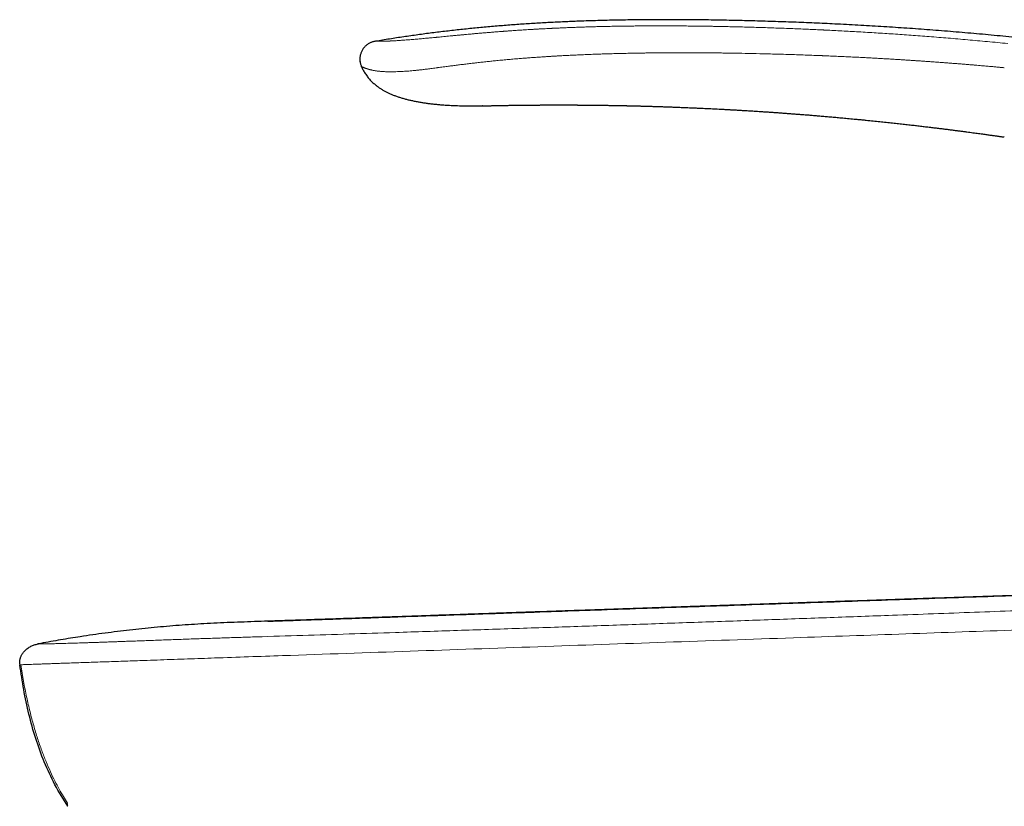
# Model space of a CAD drawing. Header units: millimetres. Extents: x 8 to 763, y 12 to 751.
# Tile 13 of 100: x 27 to 107, y 647 to 711. Entities that reach past the tile are written whole.
import ezdxf

# ---------------------------------------------------------------- set-up
doc = ezdxf.new("R2010")
doc.units = ezdxf.units.MM

msp = doc.modelspace()

# ---------------------------------------------------------------- linework, layer by layer
at = {"color": 7, "linetype": 'Continuous', "lineweight": 30}
for p, q in [((54.914, 707.567), (54.931, 707.524)), ((54.934, 707.523), (54.931, 707.524)), ((28.602, 660.55), (28.645, 660.557)), ((28.602, 660.55), (28.603, 660.55)), ((28.607, 660.55), (28.603, 660.55))]:
    msp.add_line(p, q, dxfattribs=at)
at = {"color": 7, "linetype": 'Continuous', "lineweight": 30, "flags": 128}
msp.add_lwpolyline([(64.787, 704.333), (64.787, 704.333), (64.786, 704.333), (64.786, 704.333), (64.784, 704.333), (64.783, 704.333), (64.782, 704.333), (64.782, 704.333), (64.782, 704.333), (64.783, 704.333), (64.783, 704.333), (64.784, 704.333), (64.784, 704.333), (64.784, 704.333), (64.784, 704.333)], dxfattribs=at)
at = {"color": 7, "linetype": 'Continuous', "lineweight": 30}
for points, knots in [([(163.95, 698.121), (163.432, 698.29), (162.397, 698.629), (160.841, 699.124), (159.285, 699.608), (157.728, 700.083), (156.17, 700.546), (154.52, 701.026), (152.776, 701.521), (150.938, 702.027), (149.1, 702.519), (147.248, 703), (145.382, 703.47), (143.503, 703.928), (141.623, 704.372), (139.742, 704.801), (137.86, 705.216), (135.977, 705.616), (134.093, 706.002), (132.208, 706.374), (130.321, 706.732), (128.434, 707.076), (126.545, 707.406), (124.655, 707.722), (122.764, 708.024), (120.924, 708.304), (119.135, 708.564), (117.398, 708.805), (115.659, 709.035), (113.92, 709.254), (112.179, 709.461), (110.386, 709.663), (108.54, 709.859), (106.641, 710.047), (104.741, 710.222), (102.839, 710.384), (100.947, 710.532), (99.065, 710.667), (97.193, 710.789), (95.319, 710.899), (93.51, 710.993), (91.767, 711.073), (90.09, 711.141), (88.411, 711.2), (86.731, 711.249), (85.05, 711.289), (83.367, 711.32), (81.684, 711.339), (80.058, 711.347), (78.491, 711.344), (76.981, 711.33), (75.472, 711.305), (73.963, 711.267), (72.563, 711.22), (71.271, 711.166), (70.088, 711.107), (68.905, 711.039), (67.723, 710.961), (66.543, 710.873), (65.364, 710.774), (64.186, 710.664), (63.009, 710.543), (61.834, 710.41), (60.668, 710.267), (59.509, 710.114), (58.36, 709.95), (57.212, 709.775), (56.448, 709.649), (56.065, 709.587)], [0, 0, 0, 0, 0.014954, 0.029882, 0.044786, 0.059666, 0.074523, 0.089358, 0.106815, 0.124244, 0.141646, 0.159023, 0.176729, 0.194412, 0.212073, 0.229712, 0.247332, 0.264934, 0.282519, 0.300089, 0.317644, 0.335187, 0.352717, 0.370238, 0.38775, 0.405254, 0.421293, 0.437328, 0.45336, 0.469388, 0.485415, 0.501442, 0.518887, 0.536333, 0.553781, 0.571233, 0.58869, 0.605839, 0.622995, 0.640158, 0.65733, 0.672669, 0.688018, 0.703375, 0.718744, 0.734122, 0.749508, 0.764901, 0.7803, 0.7941, 0.807901, 0.821703, 0.835502, 0.849299, 0.860136, 0.87097, 0.881802, 0.892629, 0.903453, 0.914274, 0.925091, 0.935905, 0.946716, 0.957526, 0.968143, 0.97876, 0.989379, 1, 1, 1, 1]), ([(56.065, 709.587), (56.034, 709.581), (55.97, 709.571), (55.873, 709.55), (55.774, 709.521), (55.673, 709.482), (55.572, 709.433), (55.471, 709.373), (55.372, 709.303), (55.278, 709.224), (55.189, 709.138), (55.109, 709.045), (55.037, 708.946), (54.975, 708.844), (54.923, 708.738), (54.879, 708.63), (54.844, 708.521), (54.817, 708.409), (54.799, 708.298), (54.79, 708.186), (54.791, 708.075), (54.798, 707.982), (54.809, 707.926), (54.812, 707.907)], [0, 0, 0, 0, 0.041157, 0.083329, 0.127257, 0.173339, 0.221656, 0.271986, 0.323872, 0.376699, 0.429806, 0.482592, 0.534627, 0.585747, 0.636092, 0.685879, 0.735188, 0.784012, 0.832326, 0.880151, 0.927598, 0.974908, 1, 1, 1, 1]), ([(54.806, 707.942), (54.811, 707.909), (54.823, 707.838), (54.853, 707.73), (54.89, 707.624), (54.918, 707.556), (54.931, 707.524)], [0, 0, 0, 0, 0.231716, 0.493991, 0.764032, 1, 1, 1, 1]), ([(54.934, 707.523), (54.938, 707.513), (54.964, 707.447), (55.019, 707.333), (55.098, 707.182), (55.181, 707.04), (55.273, 706.899), (55.373, 706.759), (55.481, 706.622), (55.59, 706.496), (55.697, 706.381), (55.807, 706.271), (55.918, 706.168), (56.028, 706.072), (56.134, 705.986), (56.233, 705.91), (56.359, 705.819), (56.517, 705.713), (56.716, 705.591), (56.929, 705.475), (57.155, 705.365), (57.393, 705.26), (57.643, 705.162), (57.901, 705.071), (58.168, 704.986), (58.441, 704.908), (58.716, 704.837), (59.001, 704.77), (59.296, 704.708), (59.599, 704.651), (59.898, 704.601), (60.192, 704.558), (60.44, 704.525), (60.643, 704.501), (60.801, 704.483), (60.959, 704.467), (61.116, 704.451), (61.277, 704.437), (61.446, 704.423), (61.637, 704.408), (61.852, 704.393), (62.09, 704.379), (62.344, 704.366), (62.612, 704.355), (62.895, 704.345), (63.187, 704.337), (63.487, 704.332), (63.794, 704.328), (64.114, 704.327), (64.448, 704.329), (64.674, 704.332), (64.79, 704.333)], [0, 0, 0, 0, 0.003134, 0.019258, 0.034831, 0.049868, 0.064377, 0.081094, 0.097056, 0.11226, 0.126703, 0.140378, 0.154775, 0.168195, 0.180631, 0.19208, 0.20259, 0.22316, 0.24438, 0.26668, 0.289704, 0.313469, 0.337981, 0.363236, 0.388746, 0.414907, 0.440999, 0.46666, 0.495416, 0.523646, 0.551361, 0.578567, 0.605268, 0.620034, 0.63464, 0.649089, 0.663378, 0.677948, 0.693499, 0.710039, 0.730586, 0.752478, 0.775715, 0.800294, 0.826211, 0.853465, 0.880389, 0.908503, 0.937809, 0.968308, 1, 1, 1, 1]), ([(64.784, 704.333), (64.785, 704.333), (64.787, 704.333), (64.806, 704.333), (64.836, 704.334), (64.877, 704.335), (64.931, 704.336), (64.996, 704.338), (65.072, 704.34), (65.158, 704.342), (65.255, 704.344), (65.362, 704.347), (65.479, 704.349), (65.606, 704.352), (65.742, 704.355), (65.888, 704.358), (66.044, 704.361), (66.209, 704.364), (66.384, 704.367), (66.566, 704.371), (66.754, 704.374), (66.947, 704.377), (67.126, 704.38), (67.243, 704.382), (67.291, 704.382)], [0, 0, 0, 0, 0.046369, 0.092636, 0.138918, 0.185332, 0.231992, 0.279015, 0.325893, 0.372363, 0.418539, 0.464537, 0.510474, 0.55647, 0.602079, 0.647616, 0.693208, 0.738985, 0.785071, 0.83159, 0.876929, 0.922437, 0.968215, 1, 1, 1, 1]), ([(67.281, 704.382), (67.297, 704.382), (67.324, 704.382), (67.362, 704.383), (67.395, 704.383), (67.423, 704.384), (67.448, 704.384), (67.472, 704.384), (67.503, 704.385), (67.544, 704.385), (67.593, 704.386), (67.638, 704.387), (67.683, 704.387), (67.731, 704.388), (67.782, 704.389), (67.835, 704.389), (67.885, 704.39), (67.94, 704.391), (68.006, 704.391), (68.074, 704.392), (68.148, 704.393), (68.217, 704.394), (68.294, 704.395), (68.366, 704.395), (68.448, 704.396), (68.54, 704.397), (68.636, 704.398), (68.728, 704.399), (68.811, 704.399), (68.903, 704.4), (68.993, 704.401), (69.066, 704.401), (69.117, 704.402), (69.151, 704.402), (69.184, 704.402), (69.218, 704.402), (69.258, 704.403), (69.306, 704.403), (69.368, 704.403), (69.441, 704.404), (69.516, 704.404), (69.584, 704.404), (69.644, 704.405), (69.694, 704.405), (69.736, 704.405), (69.771, 704.405), (69.802, 704.405), (69.835, 704.406), (69.87, 704.406), (69.911, 704.406), (69.96, 704.406), (70.02, 704.406), (70.092, 704.407), (70.174, 704.407), (70.268, 704.407), (70.369, 704.407), (70.477, 704.407), (70.59, 704.408), (70.708, 704.408), (70.826, 704.408), (70.939, 704.408), (71.047, 704.408), (71.16, 704.408), (71.278, 704.408), (71.398, 704.408), (71.507, 704.407), (71.6, 704.407), (71.679, 704.407), (71.746, 704.407), (71.809, 704.407), (71.869, 704.406), (71.924, 704.406), (71.976, 704.406), (72.03, 704.406), (72.089, 704.406), (72.148, 704.405), (72.204, 704.405), (72.258, 704.405), (72.308, 704.405), (72.355, 704.404), (72.399, 704.404), (72.445, 704.404), (72.496, 704.404), (72.553, 704.403), (72.626, 704.403), (72.717, 704.402), (72.827, 704.402), (72.941, 704.401), (73.052, 704.4), (73.152, 704.399), (73.244, 704.398), (73.326, 704.398), (73.406, 704.397), (73.49, 704.396), (73.581, 704.395), (73.696, 704.394), (73.831, 704.393), (73.992, 704.391), (74.155, 704.389), (74.316, 704.387), (74.472, 704.385), (74.632, 704.383), (74.798, 704.381), (74.976, 704.378), (75.152, 704.375), (75.329, 704.372), (75.506, 704.369), (75.685, 704.366), (75.864, 704.362), (76.044, 704.359), (76.19, 704.356), (76.305, 704.354), (76.38, 704.352), (76.452, 704.351), (76.526, 704.349), (76.605, 704.347), (76.691, 704.345), (76.781, 704.343), (76.873, 704.341), (76.965, 704.339), (77.053, 704.337), (77.115, 704.335), (77.156, 704.334), (77.185, 704.334), (77.223, 704.333), (77.271, 704.332), (77.331, 704.33), (77.401, 704.328), (77.452, 704.327), (77.479, 704.326)], [0, 0, 0, 0, 0.005456, 0.009821, 0.013318, 0.016437, 0.019226, 0.021931, 0.024638, 0.029982, 0.035592, 0.041004, 0.045263, 0.050309, 0.056937, 0.061935, 0.067417, 0.072988, 0.079685, 0.088396, 0.094495, 0.103154, 0.11002, 0.118335, 0.125168, 0.135292, 0.146398, 0.153966, 0.163008, 0.171242, 0.181275, 0.189449, 0.192853, 0.196153, 0.199349, 0.202465, 0.206216, 0.21093, 0.216564, 0.224492, 0.231951, 0.238537, 0.244245, 0.249168, 0.2532, 0.256391, 0.259334, 0.262202, 0.265841, 0.269551, 0.274096, 0.279978, 0.286908, 0.294888, 0.303922, 0.314013, 0.324105, 0.335074, 0.346807, 0.358255, 0.369164, 0.379531, 0.389354, 0.40197, 0.413552, 0.424098, 0.433607, 0.440492, 0.446949, 0.453022, 0.458711, 0.464279, 0.468726, 0.473963, 0.479922, 0.485726, 0.491099, 0.496042, 0.50124, 0.505654, 0.509582, 0.513989, 0.51895, 0.524465, 0.530554, 0.540033, 0.55081, 0.56239, 0.572984, 0.582771, 0.591569, 0.599417, 0.606639, 0.614676, 0.623547, 0.633062, 0.648003, 0.662678, 0.679561, 0.695096, 0.709461, 0.724671, 0.741484, 0.757381, 0.776186, 0.79234, 0.808802, 0.827247, 0.844297, 0.860677, 0.879275, 0.886732, 0.893919, 0.900881, 0.907693, 0.915232, 0.923846, 0.932635, 0.941232, 0.950683, 0.959289, 0.966554, 0.968679, 0.971243, 0.97487, 0.97956, 0.985312, 0.992125, 1, 1, 1, 1]), ([(77.447, 704.327), (77.477, 704.326), (77.548, 704.325), (77.654, 704.322), (77.766, 704.319), (78.061, 704.311), (78.42, 704.301), (78.787, 704.289), (78.936, 704.285), (78.994, 704.283), (79.014, 704.282), (79.035, 704.282), (79.052, 704.281), (79.091, 704.28), (79.157, 704.278), (79.257, 704.274), (79.372, 704.271), (79.501, 704.266), (79.647, 704.261), (79.807, 704.256), (79.982, 704.25), (80.172, 704.243), (80.377, 704.235), (80.596, 704.227), (80.829, 704.218), (81.074, 704.208), (81.334, 704.198), (81.599, 704.187), (81.787, 704.179), (81.888, 704.174), (81.91, 704.173), (81.926, 704.173), (81.943, 704.172), (81.959, 704.171), (82.032, 704.168), (82.156, 704.163), (82.335, 704.155), (82.527, 704.146), (82.74, 704.136), (82.975, 704.125), (83.221, 704.113), (83.477, 704.101), (83.744, 704.087), (83.989, 704.075), (84.209, 704.063), (84.395, 704.054), (84.544, 704.046), (84.631, 704.041), (84.664, 704.039), (84.674, 704.039), (84.684, 704.038), (84.695, 704.037), (84.705, 704.037), (84.73, 704.036), (84.772, 704.033), (84.837, 704.03), (84.914, 704.025), (85.002, 704.02), (85.104, 704.015), (85.221, 704.008), (85.352, 704.001), (85.495, 703.993), (85.652, 703.984), (85.822, 703.974), (86.004, 703.963), (86.2, 703.951), (86.412, 703.938), (86.641, 703.924), (86.888, 703.909), (87.149, 703.892), (87.424, 703.874), (87.713, 703.855), (88.011, 703.835), (88.318, 703.814), (88.632, 703.792), (88.959, 703.769), (89.299, 703.745), (89.652, 703.719), (90.01, 703.692), (90.373, 703.664), (90.741, 703.636), (91.12, 703.606), (91.511, 703.574), (91.912, 703.541), (92.326, 703.506), (92.75, 703.47), (93.186, 703.432), (93.633, 703.392), (94.108, 703.349), (94.61, 703.302), (95.016, 703.263), (95.307, 703.235), (95.478, 703.219), (95.65, 703.202), (95.824, 703.185), (96.125, 703.155), (96.549, 703.112), (97.09, 703.056), (97.616, 703.001), (98.129, 702.946), (98.627, 702.892), (99.103, 702.839), (99.556, 702.788), (99.987, 702.738), (100.406, 702.689), (100.813, 702.641), (101.206, 702.594), (101.588, 702.548), (101.957, 702.502), (102.313, 702.458), (102.657, 702.415), (102.987, 702.373), (103.302, 702.332), (103.604, 702.293), (103.893, 702.255), (104.167, 702.219), (104.427, 702.184), (104.672, 702.151), (104.906, 702.12), (105.129, 702.089), (105.34, 702.06), (105.537, 702.033), (105.72, 702.008), (105.889, 701.984), (106.048, 701.962), (106.197, 701.941), (106.342, 701.921), (106.482, 701.901), (106.615, 701.882), (106.736, 701.865), (106.844, 701.849), (106.935, 701.836), (107.011, 701.825), (107.072, 701.816), (107.124, 701.809), (107.167, 701.803), (107.201, 701.798), (107.221, 701.795), (107.23, 701.793)], [0, 0, 0, 0, 0.0030028, 0.0070988, 0.0106497, 0.0142006, 0.0367478, 0.0466686, 0.0510337, 0.0517197, 0.0524056, 0.0530916, 0.0537775, 0.0541822, 0.0570166, 0.0603554, 0.0641985, 0.0685461, 0.0733981, 0.0787545, 0.0846153, 0.0909805, 0.0978502, 0.1052242, 0.1129576, 0.1211775, 0.129884, 0.139077, 0.1477079, 0.1487451, 0.1492933, 0.1498443, 0.1503981, 0.1509546, 0.1515138, 0.1576797, 0.1634531, 0.1694795, 0.1769838, 0.1848467, 0.1930683, 0.2016484, 0.2105872, 0.2198846, 0.2262174, 0.2327064, 0.2385459, 0.2411536, 0.2414968, 0.2418404, 0.2421845, 0.2425289, 0.2428737, 0.2432189, 0.2449982, 0.2471714, 0.2497386, 0.2526996, 0.2560546, 0.2600012, 0.2643822, 0.2691974, 0.274447, 0.2801308, 0.2862489, 0.2928013, 0.2997881, 0.3075733, 0.3158351, 0.3245736, 0.3337888, 0.3434806, 0.353649, 0.3637538, 0.374289, 0.3852546, 0.3966507, 0.4084773, 0.4207343, 0.4326851, 0.4450186, 0.4577347, 0.4708335, 0.484315, 0.4981791, 0.5124259, 0.5270553, 0.5420673, 0.5574621, 0.5748382, 0.5926774, 0.5983796, 0.6041276, 0.6099213, 0.6157607, 0.6216459, 0.640293, 0.65847, 0.6761769, 0.6934137, 0.7101804, 0.7264769, 0.7414117, 0.7559285, 0.7700274, 0.7837084, 0.7969714, 0.8098166, 0.8222438, 0.8342531, 0.8458444, 0.8570179, 0.867585, 0.877749, 0.8875098, 0.8968676, 0.9055085, 0.9137746, 0.9216659, 0.9291825, 0.9363242, 0.9430913, 0.9491283, 0.9548322, 0.960203, 0.9652405, 0.969945, 0.9748865, 0.9793978, 0.9834788, 0.9871297, 0.9903503, 0.9927055, 0.9947619, 0.9965196, 0.9979785, 0.9991386, 1, 1, 1, 1]), ([(121.425, 664.947), (121.331, 664.943), (121.051, 664.934), (120.586, 664.918), (120.035, 664.899), (119.497, 664.881), (118.97, 664.863), (118.455, 664.845), (117.945, 664.828), (117.216, 664.803), (116.271, 664.771), (115.112, 664.731), (113.962, 664.692), (112.823, 664.653), (111.7, 664.615), (110.595, 664.577), (109.508, 664.54), (108.431, 664.503), (107.36, 664.467), (106.293, 664.43), (105.231, 664.394), (104.183, 664.358), (103.147, 664.322), (102.125, 664.287), (101.117, 664.253), (100.111, 664.218), (99.105, 664.184), (98.093, 664.149), (97.079, 664.114), (96.06, 664.079), (95.034, 664.043), (94.003, 664.008), (92.835, 663.967), (91.53, 663.922), (90.087, 663.872), (88.634, 663.822), (87.048, 663.768), (85.849, 663.726), (85.041, 663.699), (84.75, 663.689), (84.458, 663.678), (84.162, 663.668), (83.848, 663.657), (83.51, 663.646), (83.148, 663.633), (82.773, 663.62), (82.385, 663.607), (81.985, 663.593), (81.571, 663.579), (81.146, 663.564), (80.707, 663.549), (80.256, 663.534), (79.793, 663.518), (79.317, 663.502), (78.83, 663.485), (78.329, 663.468), (77.817, 663.45), (77.293, 663.432), (76.748, 663.413), (76.182, 663.394), (75.594, 663.373), (74.994, 663.353), (74.382, 663.332), (73.757, 663.31), (73.1, 663.288), (72.411, 663.264), (71.69, 663.239), (70.954, 663.214), (70.206, 663.188), (69.448, 663.162), (68.682, 663.135), (67.908, 663.109), (67.123, 663.082), (66.32, 663.054), (65.5, 663.026), (64.664, 662.997), (63.816, 662.967), (62.958, 662.938), (62.09, 662.908), (61.212, 662.877), (60.275, 662.845), (59.278, 662.81), (58.221, 662.773), (57.155, 662.736), (56.079, 662.698), (54.995, 662.661), (53.694, 662.615), (52.176, 662.562), (50.441, 662.502), (48.912, 662.45), (47.593, 662.407), (46.487, 662.372), (45.384, 662.335), (44.287, 662.294), (43.196, 662.247), (42.132, 662.192), (41.095, 662.129), (40.083, 662.058), (39.075, 661.977), (38.07, 661.887), (37.067, 661.787), (36.065, 661.677), (35.063, 661.558), (34.06, 661.428), (33.055, 661.289), (32.118, 661.15), (31.25, 661.013), (30.449, 660.881), (29.643, 660.741), (29.027, 660.63), (28.68, 660.564), (28.603, 660.549)], [0, 0, 0, 0, 0.003028, 0.009059, 0.01499, 0.020822, 0.02645, 0.03198, 0.037463, 0.042928, 0.055509, 0.06799, 0.080368, 0.092637, 0.104794, 0.116619, 0.128327, 0.139915, 0.151378, 0.162944, 0.174374, 0.185664, 0.196813, 0.207816, 0.218673, 0.229379, 0.240319, 0.251168, 0.262079, 0.273055, 0.284094, 0.295194, 0.306352, 0.321787, 0.337323, 0.352955, 0.368675, 0.388512, 0.39164, 0.394771, 0.397905, 0.401055, 0.404304, 0.408061, 0.411957, 0.415991, 0.420163, 0.424472, 0.428917, 0.433497, 0.438214, 0.443064, 0.448049, 0.453166, 0.458416, 0.463797, 0.469308, 0.474949, 0.480719, 0.486899, 0.493218, 0.499673, 0.506264, 0.512988, 0.519845, 0.527456, 0.535219, 0.543131, 0.551189, 0.55939, 0.567582, 0.575906, 0.584358, 0.592936, 0.601815, 0.610816, 0.619935, 0.629168, 0.63851, 0.647956, 0.657502, 0.668755, 0.680126, 0.691606, 0.703184, 0.714849, 0.72659, 0.745166, 0.763849, 0.782588, 0.794513, 0.806417, 0.818283, 0.830092, 0.841829, 0.853499, 0.864447, 0.875351, 0.886221, 0.897069, 0.907905, 0.918742, 0.92959, 0.940466, 0.951385, 0.962364, 0.971044, 0.979782, 0.988589, 0.997475, 1, 1, 1, 1]), ([(47.295, 662.398), (47.598, 662.408), (49.466, 662.471), (52.992, 662.591), (57.955, 662.766), (63.163, 662.946), (69.146, 663.153), (75.895, 663.385), (83.385, 663.643), (91.008, 663.905), (98.687, 664.172), (106.341, 664.437), (113.893, 664.697), (118.885, 664.868), (121.35, 664.953)], [0, 0, 0, 0, 0.012277, 0.075662, 0.142842, 0.213326, 0.286631, 0.385244, 0.486731, 0.590028, 0.69407, 0.79779, 0.900122, 1, 1, 1, 1]), ([(27.124, 658.904), (27.122, 658.937), (27.117, 659.005), (27.12, 659.106), (27.13, 659.207), (27.148, 659.306), (27.174, 659.404), (27.207, 659.499), (27.247, 659.592), (27.294, 659.681), (27.357, 659.781), (27.437, 659.89), (27.538, 660.003), (27.649, 660.107), (27.768, 660.2), (27.895, 660.284), (28.027, 660.358), (28.165, 660.421), (28.308, 660.475), (28.453, 660.519), (28.553, 660.539), (28.602, 660.55)], [0, 0, 0, 0, 0.0416709, 0.0833466, 0.1250166, 0.1666666, 0.2082832, 0.2498598, 0.2914275, 0.333036, 0.3747037, 0.4372714, 0.4998028, 0.5621862, 0.6245347, 0.6869437, 0.7494562, 0.8120703, 0.8747473, 0.93742, 1, 1, 1, 1]), ([(31.024, 647.337), (30.665, 647.916), (29.947, 649.074), (29.096, 650.935), (28.398, 652.858), (27.852, 654.831), (27.426, 656.834), (27.228, 658.184), (27.129, 658.86)], [0, 0, 0, 0, 0.166343, 0.3328642, 0.4995072, 0.6662026, 0.8329832, 1, 1, 1, 1]), ([(27.13, 658.849), (27.131, 658.849), (27.133, 658.849), (27.15, 658.851), (27.176, 658.853), (27.201, 658.854), (27.214, 658.855)], [0, 0, 0, 0, 0.249991, 0.499982, 0.749984, 1, 1, 1, 1]), ([(30.999, 647.6), (30.99, 647.576), (30.972, 647.53), (30.973, 647.464), (30.99, 647.399), (31.015, 647.358), (31.027, 647.337)], [0, 0, 0, 0, 0.252394, 0.503466, 0.752814, 1, 1, 1, 1])]:
    msp.add_open_spline(points, degree=3, knots=knots, dxfattribs=at)
at = {"color": 252, "linetype": 'Continuous', "lineweight": 0}
for points, knots in [([(56.065, 709.587), (56.067, 709.587), (56.069, 709.587), (56.086, 709.587), (56.113, 709.587), (56.15, 709.587), (56.195, 709.587), (56.245, 709.587), (56.284, 709.587), (56.308, 709.587), (56.315, 709.588), (56.323, 709.588), (56.331, 709.588), (56.338, 709.588), (56.363, 709.588), (56.408, 709.588), (56.477, 709.588), (56.551, 709.589), (56.631, 709.591), (56.716, 709.592), (56.804, 709.594), (56.893, 709.597), (56.982, 709.6), (57.065, 709.603), (57.14, 709.606), (57.189, 709.608), (57.221, 709.609), (57.237, 709.61), (57.252, 709.611), (57.267, 709.612), (57.282, 709.612), (57.298, 709.613), (57.353, 709.616), (57.452, 709.621), (57.6, 709.629), (57.757, 709.638), (57.921, 709.648), (58.093, 709.66), (58.274, 709.672), (58.462, 709.686), (58.658, 709.701), (58.861, 709.717), (59.073, 709.734), (59.293, 709.753), (59.508, 709.771), (59.719, 709.79), (59.927, 709.809), (60.144, 709.829), (60.362, 709.849), (60.579, 709.87), (60.737, 709.885), (60.842, 709.895), (60.892, 709.9), (60.942, 709.905), (60.992, 709.91), (61.043, 709.914), (61.094, 709.919), (61.206, 709.93), (61.382, 709.947), (61.626, 709.971), (61.88, 709.996), (62.145, 710.021), (62.421, 710.048), (62.651, 710.07), (62.83, 710.087), (62.947, 710.098), (63.053, 710.108), (63.151, 710.117), (63.251, 710.126), (63.4, 710.14), (63.6, 710.158), (63.869, 710.183), (64.162, 710.209), (64.48, 710.237), (64.81, 710.265), (65.153, 710.294), (65.507, 710.323), (65.874, 710.352), (66.145, 710.374), (66.317, 710.387), (66.385, 710.392), (66.453, 710.397), (66.522, 710.402), (66.589, 710.407), (66.646, 710.411), (66.718, 710.417), (66.81, 710.423), (66.963, 710.434), (67.156, 710.448), (67.384, 710.464), (67.615, 710.48), (67.849, 710.496), (68.093, 710.511), (68.347, 710.528), (68.612, 710.544), (68.888, 710.56), (69.174, 710.577), (69.458, 710.593), (69.74, 710.608), (69.948, 710.619), (70.09, 710.626), (70.165, 710.63), (70.24, 710.634), (70.313, 710.637), (70.377, 710.64), (70.54, 710.648), (70.81, 710.661), (71.197, 710.678), (71.596, 710.695), (72.007, 710.712), (72.427, 710.727), (72.857, 710.742), (73.296, 710.756), (73.746, 710.769), (74.208, 710.782), (74.682, 710.793), (75.167, 710.803), (75.664, 710.813), (76.151, 710.821), (76.628, 710.827), (77.075, 710.832), (77.431, 710.835), (77.66, 710.837), (77.753, 710.838), (77.787, 710.838), (77.798, 710.838), (77.809, 710.838), (77.82, 710.838), (77.83, 710.838), (77.852, 710.838), (77.889, 710.839), (77.944, 710.839), (78.012, 710.839), (78.091, 710.84), (78.18, 710.84), (78.28, 710.841), (78.391, 710.841), (78.513, 710.842), (78.646, 710.842), (78.791, 710.842), (78.953, 710.843), (79.132, 710.843), (79.331, 710.843), (79.542, 710.843), (79.768, 710.842), (79.998, 710.842), (80.231, 710.841), (80.467, 710.84), (80.714, 710.838), (80.972, 710.837), (81.239, 710.834), (81.515, 710.832), (81.8, 710.829), (82.096, 710.826), (82.422, 710.822), (82.781, 710.817), (83.173, 710.811), (83.581, 710.804), (84.003, 710.796), (84.44, 710.787), (84.757, 710.78), (84.948, 710.776), (85.009, 710.775), (85.07, 710.773), (85.132, 710.772), (85.193, 710.77), (85.25, 710.769), (85.298, 710.768), (85.395, 710.766), (85.601, 710.76), (86.018, 710.75), (86.766, 710.729), (87.845, 710.697), (89.16, 710.651), (90.48, 710.6), (91.522, 710.555), (92.127, 710.527), (92.346, 710.517), (92.406, 710.514), (92.466, 710.511), (92.526, 710.508), (92.587, 710.505), (92.647, 710.502), (92.904, 710.49), (93.361, 710.467), (94.023, 710.433), (94.699, 710.397), (95.389, 710.358), (96.093, 710.316), (96.797, 710.273), (97.5, 710.228), (98.201, 710.182), (98.915, 710.133), (99.641, 710.081), (100.38, 710.027), (101.13, 709.97), (101.893, 709.91), (102.668, 709.846), (103.455, 709.78), (104.25, 709.71), (105.052, 709.638), (105.86, 709.563), (106.681, 709.484), (107.231, 709.429), (107.509, 709.402)], [0, 0, 0, 0, 0.0088095, 0.0176061, 0.0263938, 0.0351768, 0.0429051, 0.0506357, 0.0574426, 0.0583344, 0.0592263, 0.0601183, 0.0610104, 0.0619026, 0.062795, 0.0694614, 0.0759518, 0.0822688, 0.088415, 0.0943932, 0.1002065, 0.1051886, 0.1100482, 0.1147879, 0.1178518, 0.1208657, 0.1215355, 0.1222028, 0.1228677, 0.1235302, 0.1241902, 0.1248477, 0.1255029, 0.1311693, 0.1367309, 0.1421948, 0.1475684, 0.1528597, 0.1580768, 0.1632283, 0.1683232, 0.1733706, 0.17838, 0.183361, 0.1883235, 0.192495, 0.1967343, 0.2010492, 0.2054469, 0.2093908, 0.2134087, 0.2143213, 0.2152379, 0.2161585, 0.2170831, 0.2180119, 0.2189449, 0.219882, 0.2241034, 0.2284669, 0.2329753, 0.2376315, 0.2424381, 0.2473973, 0.2496282, 0.2517462, 0.2534117, 0.2551026, 0.2568187, 0.2585601, 0.2627656, 0.2671131, 0.2723327, 0.277745, 0.2833509, 0.2891511, 0.2951463, 0.3013372, 0.3077243, 0.3088663, 0.3100144, 0.3111685, 0.3123287, 0.313495, 0.3145203, 0.3152097, 0.3171529, 0.3191656, 0.3229323, 0.3269205, 0.3306685, 0.3345932, 0.3386946, 0.3429727, 0.3474275, 0.3520591, 0.3568675, 0.3618528, 0.3663862, 0.3710566, 0.3723025, 0.3735577, 0.3748224, 0.3760964, 0.3772431, 0.3780264, 0.3843189, 0.390812, 0.3975057, 0.4044002, 0.4114953, 0.418659, 0.4260164, 0.4335674, 0.441312, 0.4492501, 0.4573817, 0.4657068, 0.4742253, 0.4818815, 0.4896873, 0.4966801, 0.4997936, 0.5011706, 0.5013513, 0.501532, 0.5017128, 0.5018937, 0.5020746, 0.5022556, 0.5029832, 0.5039154, 0.5050523, 0.506394, 0.5078746, 0.5095438, 0.5114016, 0.5134481, 0.5156832, 0.5181069, 0.5207192, 0.5238106, 0.5271302, 0.5306779, 0.5344537, 0.5384576, 0.5422304, 0.5461854, 0.5503226, 0.5546421, 0.5591436, 0.5637421, 0.5685162, 0.5734658, 0.578591, 0.5849212, 0.5914999, 0.5983271, 0.6054027, 0.6127264, 0.6202982, 0.621314, 0.6223341, 0.6233584, 0.6243871, 0.6254201, 0.6264573, 0.6272636, 0.6278212, 0.6313283, 0.6375978, 0.6488148, 0.6689133, 0.6918575, 0.7149138, 0.7352968, 0.7442931, 0.7453039, 0.746315, 0.7473263, 0.7483378, 0.7493495, 0.7503614, 0.7513736, 0.7622491, 0.7733585, 0.7847017, 0.7962787, 0.8080896, 0.8201341, 0.8317045, 0.8434826, 0.8554685, 0.867662, 0.8800633, 0.8926723, 0.905489, 0.9185134, 0.9317457, 0.9451858, 0.9585883, 0.9721915, 0.9859953, 1, 1, 1, 1]), ([(107.228, 707.437), (107.196, 707.44), (107.127, 707.446), (107.017, 707.457), (106.894, 707.468), (106.758, 707.481), (106.609, 707.494), (106.45, 707.509), (106.282, 707.524), (106.105, 707.54), (105.917, 707.556), (105.717, 707.574), (105.497, 707.593), (105.255, 707.614), (104.99, 707.637), (104.711, 707.66), (104.418, 707.684), (104.11, 707.71), (103.787, 707.736), (103.46, 707.762), (103.13, 707.788), (102.796, 707.813), (102.45, 707.84), (102.092, 707.866), (101.722, 707.894), (101.416, 707.916), (101.185, 707.932), (101.037, 707.943), (100.899, 707.952), (100.764, 707.962), (100.626, 707.971), (100.486, 707.981), (100.343, 707.991), (100.142, 708.004), (99.881, 708.022), (99.556, 708.043), (99.211, 708.065), (98.845, 708.088), (98.459, 708.112), (98.059, 708.137), (97.646, 708.161), (97.21, 708.186), (96.752, 708.212), (96.27, 708.238), (95.774, 708.264), (95.262, 708.29), (94.735, 708.316), (94.216, 708.341), (93.706, 708.364), (93.205, 708.386), (92.835, 708.401), (92.602, 708.411), (92.522, 708.414), (92.455, 708.417), (92.399, 708.419), (92.343, 708.421), (92.287, 708.423), (92.146, 708.429), (91.552, 708.452), (90.508, 708.49), (89.173, 708.532), (87.918, 708.566), (86.741, 708.593), (85.94, 708.608), (85.51, 708.616), (85.45, 708.617), (85.39, 708.618), (85.33, 708.619), (85.269, 708.62), (85.208, 708.621), (85.139, 708.622), (84.92, 708.626), (84.573, 708.631), (84.11, 708.637), (83.65, 708.642), (83.176, 708.646), (82.691, 708.65), (82.225, 708.652), (81.779, 708.654), (81.352, 708.655), (80.94, 708.655), (80.544, 708.655), (80.163, 708.653), (79.796, 708.652), (79.442, 708.65), (79.101, 708.647), (78.772, 708.644), (78.491, 708.641), (78.257, 708.638), (78.073, 708.636), (77.95, 708.634), (77.885, 708.633), (77.869, 708.633), (77.854, 708.633), (77.838, 708.632), (77.823, 708.632), (77.807, 708.632), (77.792, 708.632), (77.584, 708.629), (77.186, 708.622), (76.604, 708.611), (76.032, 708.598), (75.471, 708.583), (74.925, 708.567), (74.393, 708.55), (73.876, 708.532), (73.369, 708.513), (72.874, 708.493), (72.391, 708.471), (71.919, 708.449), (71.458, 708.425), (71.118, 708.407), (70.894, 708.395), (70.784, 708.388), (70.674, 708.382), (70.565, 708.376), (70.451, 708.369), (70.325, 708.361), (70.102, 708.348), (69.791, 708.328), (69.385, 708.302), (68.971, 708.273), (68.551, 708.243), (68.145, 708.212), (67.754, 708.181), (67.418, 708.154), (67.135, 708.129), (66.901, 708.109), (66.666, 708.087), (66.426, 708.065), (66.179, 708.041), (65.883, 708.012), (65.536, 707.977), (65.137, 707.934), (64.726, 707.89), (64.385, 707.851), (64.115, 707.82), (63.92, 707.797), (63.722, 707.774), (63.523, 707.75), (63.321, 707.725), (63.117, 707.7), (62.856, 707.668), (62.542, 707.628), (62.176, 707.581), (61.856, 707.539), (61.581, 707.503), (61.359, 707.474), (61.208, 707.453), (61.124, 707.442), (61.098, 707.438), (61.072, 707.435), (61.046, 707.431), (61.02, 707.428), (60.931, 707.415), (60.78, 707.395), (60.575, 707.367), (60.382, 707.342), (60.2, 707.318), (60.03, 707.297), (59.884, 707.28), (59.761, 707.265), (59.655, 707.253), (59.551, 707.242), (59.448, 707.231), (59.345, 707.22), (59.244, 707.21), (59.094, 707.196), (58.898, 707.178), (58.657, 707.159), (58.42, 707.143), (58.186, 707.13), (57.956, 707.12), (57.744, 707.113), (57.548, 707.109), (57.368, 707.108), (57.193, 707.108), (57.03, 707.111), (56.878, 707.115), (56.743, 707.121), (56.654, 707.127), (56.604, 707.13), (56.589, 707.131), (56.574, 707.132), (56.559, 707.133), (56.544, 707.134), (56.495, 707.138), (56.415, 707.145), (56.304, 707.156), (56.195, 707.17), (56.091, 707.184), (55.995, 707.2), (55.908, 707.216), (55.85, 707.227), (55.82, 707.234), (55.812, 707.235), (55.805, 707.237), (55.797, 707.239), (55.79, 707.24), (55.782, 707.242), (55.775, 707.244), (55.746, 707.25), (55.7, 707.261), (55.639, 707.276), (55.585, 707.291), (55.537, 707.304), (55.494, 707.317), (55.456, 707.329), (55.424, 707.339), (55.397, 707.348), (55.374, 707.355), (55.354, 707.362), (55.337, 707.368), (55.321, 707.374), (55.308, 707.379), (55.3, 707.382), (55.295, 707.383), (55.294, 707.384), (55.293, 707.384), (55.293, 707.384), (55.292, 707.384), (55.292, 707.384), (55.292, 707.384), (55.292, 707.384), (55.263, 707.394), (55.209, 707.414), (55.139, 707.44), (55.08, 707.462), (55.032, 707.481), (54.994, 707.497), (54.965, 707.509), (54.946, 707.518), (54.935, 707.522), (54.934, 707.523), (54.934, 707.523)], [0, 0, 0, 0, 0.001606, 0.003428, 0.005466, 0.007721, 0.010192, 0.012879, 0.01561, 0.018533, 0.021648, 0.024955, 0.028454, 0.032591, 0.036968, 0.041584, 0.046439, 0.051533, 0.056866, 0.062439, 0.067756, 0.073274, 0.078993, 0.084912, 0.091031, 0.097349, 0.100062, 0.102503, 0.10469, 0.106921, 0.109196, 0.111513, 0.113875, 0.11628, 0.12146, 0.12683, 0.132391, 0.138561, 0.144948, 0.151554, 0.158378, 0.16542, 0.173127, 0.18108, 0.189279, 0.197725, 0.206418, 0.215359, 0.223432, 0.231697, 0.240152, 0.241768, 0.243204, 0.244132, 0.24506, 0.245988, 0.246915, 0.247842, 0.252937, 0.27632, 0.299512, 0.319039, 0.338434, 0.357702, 0.358696, 0.35969, 0.360683, 0.361676, 0.362668, 0.36366, 0.364708, 0.366072, 0.37451, 0.381848, 0.389, 0.397272, 0.40528, 0.413024, 0.420312, 0.42735, 0.434136, 0.440672, 0.446959, 0.452997, 0.458787, 0.464475, 0.469902, 0.475071, 0.478341, 0.481497, 0.484182, 0.484441, 0.484699, 0.484957, 0.485213, 0.485469, 0.485724, 0.485978, 0.486231, 0.496024, 0.505637, 0.51507, 0.524322, 0.533389, 0.542114, 0.550657, 0.559016, 0.567189, 0.575176, 0.582974, 0.590585, 0.598008, 0.599844, 0.60167, 0.603483, 0.605284, 0.607074, 0.609135, 0.611571, 0.618148, 0.624549, 0.631737, 0.638691, 0.645412, 0.6519, 0.658156, 0.662128, 0.666001, 0.669806, 0.673834, 0.677951, 0.682155, 0.68863, 0.695306, 0.702187, 0.709277, 0.71253, 0.715826, 0.719167, 0.722553, 0.725985, 0.729461, 0.73298, 0.739348, 0.745688, 0.75199, 0.756125, 0.760238, 0.763838, 0.764308, 0.764777, 0.765247, 0.765716, 0.766185, 0.766653, 0.770629, 0.774426, 0.778047, 0.781495, 0.784771, 0.787895, 0.789989, 0.792086, 0.794188, 0.796294, 0.798405, 0.800521, 0.802642, 0.80788, 0.81323, 0.818694, 0.824274, 0.829971, 0.835786, 0.840763, 0.845822, 0.850963, 0.856183, 0.86084, 0.865556, 0.869756, 0.870309, 0.870864, 0.871419, 0.871975, 0.872532, 0.87309, 0.877328, 0.881736, 0.886315, 0.891069, 0.8954, 0.899871, 0.903923, 0.904327, 0.904732, 0.905138, 0.905545, 0.905953, 0.906363, 0.906773, 0.907184, 0.911052, 0.91469, 0.918097, 0.921271, 0.92421, 0.926913, 0.929378, 0.931338, 0.933114, 0.934706, 0.936111, 0.937465, 0.938585, 0.939376, 0.939667, 0.939783, 0.939833, 0.939854, 0.939863, 0.939867, 0.939869, 0.93987, 0.93987, 0.947595, 0.955208, 0.962704, 0.970079, 0.977329, 0.984323, 0.991191, 0.997929, 1, 1, 1, 1]), ([(165.964, 665.252), (165.963, 665.251), (165.961, 665.25), (165.928, 665.247), (165.871, 665.244), (165.79, 665.24), (165.686, 665.235), (165.558, 665.229), (165.407, 665.222), (165.234, 665.214), (165.037, 665.206), (164.819, 665.196), (164.579, 665.186), (164.317, 665.175), (164.035, 665.164), (163.731, 665.152), (163.407, 665.138), (163.063, 665.125), (162.699, 665.11), (162.315, 665.095), (161.913, 665.079), (161.492, 665.062), (161.053, 665.045), (160.595, 665.026), (160.121, 665.008), (159.629, 664.988), (159.121, 664.968), (158.596, 664.948), (158.055, 664.927), (157.499, 664.905), (156.927, 664.882), (156.342, 664.859), (155.742, 664.836), (155.13, 664.812), (154.505, 664.787), (153.869, 664.762), (153.223, 664.737), (152.567, 664.711), (151.901, 664.685), (151.228, 664.658), (150.546, 664.632), (149.857, 664.604), (149.162, 664.577), (148.49, 664.55), (147.843, 664.525), (147.222, 664.5), (146.598, 664.476), (145.97, 664.451), (145.341, 664.425), (144.71, 664.4), (144.078, 664.375), (143.407, 664.349), (142.699, 664.322), (141.953, 664.296), (141.208, 664.271), (140.465, 664.249), (139.724, 664.23), (139, 664.214), (138.293, 664.201), (137.605, 664.191), (136.92, 664.182), (136.237, 664.175), (135.556, 664.168), (134.874, 664.161), (134.19, 664.154), (133.503, 664.144), (132.811, 664.131), (132.121, 664.117), (131.435, 664.103), (130.751, 664.087), (130.064, 664.069), (129.307, 664.046), (128.479, 664.019), (127.582, 663.989), (126.685, 663.956), (125.788, 663.923), (124.89, 663.889), (123.992, 663.854), (122.571, 663.799), (120.626, 663.723), (117.867, 663.617), (114.818, 663.501), (111.479, 663.376), (108.14, 663.252), (104.802, 663.128), (101.463, 663.004), (97.551, 662.86), (93.066, 662.697), (88.009, 662.516), (82.953, 662.337), (77.897, 662.16), (72.842, 661.986), (67.788, 661.815), (62.735, 661.646), (58.11, 661.495), (53.913, 661.36), (50.143, 661.242), (47.215, 661.151), (45.129, 661.085), (43.885, 661.046), (42.642, 661.005), (41.596, 660.97), (40.75, 660.941), (40.101, 660.918), (39.453, 660.895), (38.807, 660.872), (38.164, 660.848), (37.572, 660.826), (37.031, 660.806), (36.542, 660.788), (36.057, 660.77), (35.578, 660.753), (35.132, 660.737), (34.72, 660.722), (34.34, 660.709), (33.968, 660.696), (33.606, 660.683), (33.254, 660.671), (32.914, 660.66), (32.588, 660.649), (32.275, 660.638), (31.976, 660.629), (31.691, 660.62), (31.421, 660.611), (31.149, 660.603), (30.88, 660.595), (30.617, 660.587), (30.375, 660.581), (30.155, 660.575), (29.953, 660.57), (29.77, 660.566), (29.606, 660.562), (29.46, 660.559), (29.332, 660.557), (29.22, 660.556), (29.116, 660.554), (29.021, 660.553), (28.936, 660.553), (28.863, 660.552), (28.792, 660.552), (28.726, 660.551), (28.67, 660.55), (28.628, 660.549), (28.609, 660.549), (28.607, 660.549), (28.607, 660.55)], [0, 0, 0, 0, 0.004481, 0.00896, 0.013438, 0.017917, 0.022396, 0.026876, 0.031356, 0.035838, 0.040321, 0.044805, 0.049289, 0.053774, 0.05826, 0.062745, 0.067231, 0.071716, 0.0762, 0.080684, 0.085167, 0.08965, 0.094131, 0.098611, 0.10309, 0.107569, 0.112046, 0.116523, 0.121, 0.125477, 0.129954, 0.134433, 0.138913, 0.143394, 0.147876, 0.152358, 0.156841, 0.161323, 0.165805, 0.170287, 0.17477, 0.179253, 0.183736, 0.18822, 0.192144, 0.196066, 0.199987, 0.203907, 0.207827, 0.211748, 0.21567, 0.219592, 0.22422, 0.228848, 0.233475, 0.238104, 0.242732, 0.247359, 0.251721, 0.256083, 0.260446, 0.264812, 0.269178, 0.273543, 0.277906, 0.282267, 0.28663, 0.290995, 0.295281, 0.299565, 0.30385, 0.308136, 0.313703, 0.31927, 0.324836, 0.330401, 0.335968, 0.341534, 0.3471, 0.362407, 0.377712, 0.398418, 0.419125, 0.439832, 0.460539, 0.481246, 0.501952, 0.533326, 0.5647, 0.596074, 0.627448, 0.658822, 0.690195, 0.721569, 0.752943, 0.776369, 0.799794, 0.82322, 0.830951, 0.838681, 0.846412, 0.854142, 0.85819, 0.862239, 0.866289, 0.870338, 0.874387, 0.878437, 0.881576, 0.884715, 0.887852, 0.890989, 0.894126, 0.896742, 0.899358, 0.901973, 0.904586, 0.907197, 0.909807, 0.912418, 0.915031, 0.917645, 0.92026, 0.922876, 0.925492, 0.92863, 0.931767, 0.934904, 0.938042, 0.941179, 0.944456, 0.947734, 0.951014, 0.954295, 0.957576, 0.960855, 0.96472, 0.968586, 0.972451, 0.976317, 0.981838, 0.98736, 0.992882, 0.998403, 1, 1, 1, 1]), ([(131.667, 662.502), (131.184, 662.485), (130.22, 662.452), (128.763, 662.401), (127.303, 662.35), (125.841, 662.299), (122.951, 662.198), (117.129, 661.995), (108.743, 661.702), (99.22, 661.369), (89.649, 661.035), (79.665, 660.686), (69.269, 660.323), (58.878, 659.96), (51.955, 659.719), (48.493, 659.598)], [0, 0, 0, 0, 0.017564, 0.035126, 0.052683, 0.070244, 0.087807, 0.156798, 0.279999, 0.389999, 0.5, 0.625001, 0.750001, 0.875, 1, 1, 1, 1]), ([(37.497, 659.213), (37.859, 659.226), (38.582, 659.251), (39.678, 659.29), (40.777, 659.329), (41.879, 659.368), (44.451, 659.458), (46.656, 659.536), (48.493, 659.601)], [0, 0, 0, 0, 0.099933, 0.200002, 0.300126, 0.400166, 0.500134, 1, 1, 1, 1]), ([(27.213, 658.855), (27.284, 658.405), (27.422, 657.528), (27.671, 656.252), (27.945, 655.05), (28.244, 653.921), (28.565, 652.867), (28.903, 651.889), (29.253, 650.989), (29.61, 650.166), (29.968, 649.418), (30.32, 648.746), (30.66, 648.146), (30.89, 647.775), (30.999, 647.6)], [0, 0, 0, 0, 0.114118, 0.222752, 0.325868, 0.423474, 0.515568, 0.60204, 0.682809, 0.75784, 0.827094, 0.890536, 0.948165, 1, 1, 1, 1]), ([(27.214, 658.855), (27.239, 658.856), (27.289, 658.858), (27.408, 658.863), (27.571, 658.87), (27.767, 658.878), (27.981, 658.886), (28.2, 658.893), (28.458, 658.902), (28.762, 658.913), (29.113, 658.925), (29.514, 658.939), (29.966, 658.955), (30.469, 658.972), (31.021, 658.991), (31.619, 659.012), (32.261, 659.034), (32.939, 659.057), (33.65, 659.081), (34.388, 659.106), (35.146, 659.132), (35.92, 659.159), (36.704, 659.186), (37.233, 659.204), (37.497, 659.213)], [0, 0, 0, 0, 0.062516, 0.125026, 0.187539, 0.250055, 0.291746, 0.333419, 0.375078, 0.416756, 0.458433, 0.500094, 0.541764, 0.583438, 0.625099, 0.666747, 0.708404, 0.750074, 0.791736, 0.833395, 0.875077, 0.916753, 0.958379, 1, 1, 1, 1])]:
    msp.add_open_spline(points, degree=3, knots=knots, dxfattribs=at)

doc.saveas('drawing.dxf')
